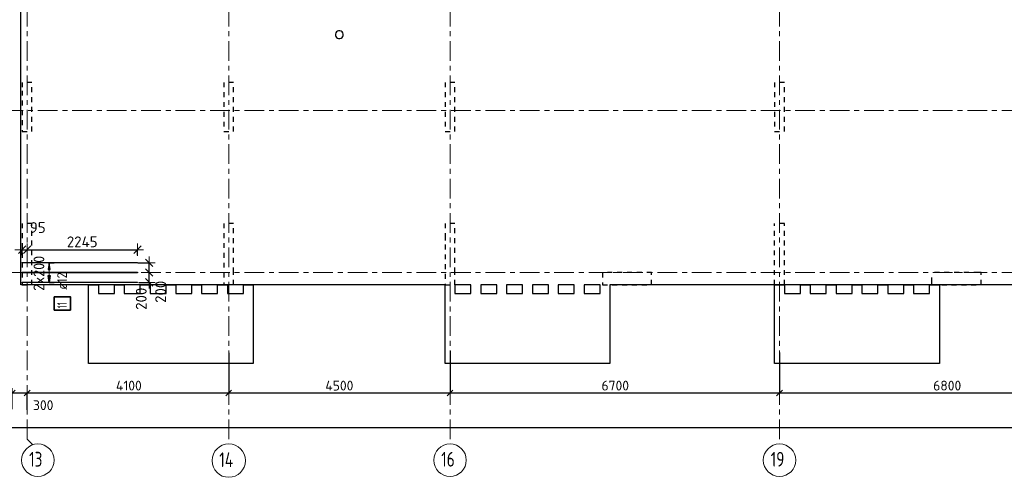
# Model space of a CAD drawing. Header units: metres. Extents: x -38 to 97, y -15 to 21.
# Tile 10 of 229: x 33 to 53, y -4 to 5. Entities that reach past the tile are written whole.
import ezdxf

# ---------------------------------------------------------------- set-up
doc = ezdxf.new("R2010")
doc.units = ezdxf.units.M
doc.header["$PDMODE"] = 65
for name, pattern in [('______11', [0.5, 0.4, -0.05, 0, -0.05]), ('______2', [0.0405, 0.03, -0.0105]), ('______5', [1.1, 0.8, -0.1, 0.1, -0.1])]:
    doc.linetypes.add(name, pattern=pattern)
for name, color, linetype, lineweight in [('XR$2$Осевая линия (1)', 7, '______5', 13), ('XR$2$Размерная линия (1)', 7, 'Continuous', 13), ('XR$5$Перекрытие (1)', 7, 'Continuous', 35), ('XR$5$Размерная линия_ общее', 7, 'Continuous', 13)]:
    doc.layers.add(name, color=color, linetype=linetype, lineweight=lineweight)
doc.layers.add('XR$5$Арм.стержн.Доп. Арм верхн.зоны Х', color=7, linetype='Continuous', lineweight=35, true_color=0x8c8cff)
doc.layers.add('XR$7$Стена_ бетон несущ.', color=7, linetype='Continuous', lineweight=70, true_color=0xb4b496)
doc.styles.add('ISOCPEUR', font='txt')
doc.dimstyles.new('DIMSTYLE_3', dxfattribs={"dimtxt": 0.2, "dimasz": 0.2, "dimexe": 0, "dimexo": 0, "dimgap": 0.1, "dimtad": 2, "dimdec": 0, "dimlfac": 1000, "dimrnd": 5, "dimzin": 12, "dimdsep": 46, "dimtxsty": 'ISOCPEUR', "dimblk1": 'ALL_ML_STRICH', "dimblk2": 'ALL_ML_STRICH', "dimsah": 1, "dimcen": 0, "dimclrd": 7, "dimclre": 256, "dimclrt": 7, "dimadec": 0, "dimazin": 0, "dimtfac": 1, "dimtdec": 0, "dimtix": 1, "dimtmove": 2, "dimatfit": 3, "dimfxl": 0, "dimtzin": 0, "dimlwd": 0, "dimlwe": -3, "dimarcsym": 0})
doc.dimstyles.new('DIMSTYLE_4', dxfattribs={"dimtxt": 0.2, "dimasz": 0.2, "dimexe": 0, "dimexo": 0, "dimgap": 0.1, "dimtad": 0, "dimdec": 0, "dimlfac": 1000, "dimrnd": 5, "dimzin": 12, "dimdsep": 46, "dimtxsty": 'ISOCPEUR', "dimblk1": 'ALL_ML_STRICH', "dimblk2": 'ALL_ML_STRICH', "dimsah": 1, "dimcen": 0, "dimclrd": 7, "dimclre": 256, "dimclrt": 7, "dimadec": 0, "dimazin": 0, "dimtfac": 1, "dimtdec": 0, "dimtix": 1, "dimtmove": 2, "dimatfit": 3, "dimfxl": 0, "dimtvp": 1.2, "dimtzin": 0, "dimlwd": 0, "dimlwe": -3, "dimarcsym": 0})
doc.dimstyles.new('DIMSTYLE_41', dxfattribs={"dimtxt": 0.22, "dimasz": 0.25, "dimexe": 0, "dimexo": 0, "dimgap": 0.11, "dimtad": 2, "dimdec": 0, "dimlfac": 1000, "dimrnd": 5, "dimzin": 12, "dimdsep": 46, "dimtxsty": 'ISOCPEUR', "dimblk1": 'ALL_ML_STRICH', "dimblk2": 'ALL_ML_STRICH', "dimsah": 1, "dimcen": 0, "dimclrd": 7, "dimclre": 256, "dimclrt": 7, "dimadec": 0, "dimazin": 0, "dimtfac": 1, "dimtdec": 0, "dimtix": 1, "dimtmove": 2, "dimatfit": 3, "dimfxl": 0, "dimtzin": 0, "dimlwd": 0, "dimlwe": -3, "dimarcsym": 0})
doc.dimstyles.new('DIMSTYLE_43', dxfattribs={"dimtxt": 0.22, "dimasz": 0.25, "dimexe": 0, "dimexo": 0, "dimgap": 0.11, "dimtad": 2, "dimdec": 0, "dimlfac": 1000, "dimrnd": 5, "dimzin": 12, "dimdsep": 46, "dimtxsty": 'ISOCPEUR', "dimblk1": 'ALL_ML_STRICH', "dimblk2": 'ALL_ML_STRICH', "dimsah": 1, "dimcen": 0, "dimclrd": 7, "dimclre": 256, "dimclrt": 7, "dimadec": 0, "dimazin": 0, "dimtfac": 1, "dimtdec": 0, "dimtix": 1, "dimtmove": 2, "dimatfit": 3, "dimfxl": 0, "dimtvp": 1.2, "dimtzin": 0, "dimlwd": 0, "dimlwe": -3, "dimarcsym": 0})
doc.dimstyles.new('DIMSTYLE_45', dxfattribs={"dimtxt": 0.22, "dimasz": 0.25, "dimexe": 0, "dimexo": 0, "dimgap": 0.11, "dimtad": 0, "dimdec": 0, "dimlfac": 1000, "dimrnd": 5, "dimzin": 12, "dimdsep": 46, "dimtxsty": 'ISOCPEUR', "dimblk1": 'ALL_ML_STRICH', "dimblk2": 'ALL_ML_STRICH', "dimsah": 1, "dimcen": 0, "dimclrd": 7, "dimclre": 256, "dimclrt": 7, "dimadec": 0, "dimazin": 0, "dimtfac": 1, "dimtdec": 0, "dimtix": 1, "dimtmove": 2, "dimatfit": 3, "dimfxl": 0, "dimtvp": 1.2, "dimtzin": 0, "dimlwd": 0, "dimlwe": -3, "dimarcsym": 0})

# ---------------------------------------------------------------- blocks, each defined once
blk = doc.blocks.new('ALL_ML_STRICH')
at = {"color": 0, "linetype": 'ByBlock', "lineweight": -2}
for p, q in [((-1, 0), (0.5, 0)), ((-0.3, -0.3), (0.3, 0.3)), ((0, -0.5), (0, 0.5))]:
    blk.add_line(p, q, dxfattribs=at)
blk = doc.blocks.new('*D12')
at = {"layer": 'DEFPOINTS', "color": 7, "linetype": 'Continuous', "lineweight": 13, "transparency": 33554687}
for p in [(0.5, -3.103), (0.5, -3.156), (61.6, -3.14)]:
    blk.add_point(p, dxfattribs=at)
at = {"layer": 'XR$2$Размерная линия (1)', "color": 9, "linetype": 'Continuous', "lineweight": -2, "true_color": 0xc7c7c7, "transparency": 33554687}
for p, q in [((0.5, -3.123), (0.5, -3.156)), ((61.6, -3.156), (61.6, -3.156))]:
    blk.add_line(p, q, dxfattribs=at)
at = {"layer": 'XR$2$Размерная линия (1)', "color": 7, "linetype": 'Continuous', "lineweight": -2, "transparency": 33554687}
blk.add_line((0.5, -3.156), (61.6, -3.156), dxfattribs=at)
at = {"layer": 'XR$2$Размерная линия (1)', "color": 7, "linetype": 'Continuous', "lineweight": 13, "transparency": 33554687, "xscale": 0.2, "yscale": 0.2, "zscale": 0.2, "rotation": 180}
blk.add_blockref('ALL_ML_STRICH', (0.5, -3.156), dxfattribs=at)
at = {"layer": 'XR$2$Размерная линия (1)', "color": 7, "linetype": 'Continuous', "lineweight": 13, "transparency": 33554687, "xscale": 0.2, "yscale": 0.2, "zscale": 0.2}
blk.add_blockref('ALL_ML_STRICH', (61.6, -3.156), dxfattribs=at)
at = {"layer": 'XR$2$Размерная линия (1)', "color": 7, "linetype": 'Continuous', "lineweight": 13, "transparency": 33554687, "insert": (31.1, -3.006), "char_height": 0.2, "width": 1, "attachment_point": 5, "style": 'ISOCPEUR'}
blk.add_mtext('\\A1;{61100}', dxfattribs=at)
blk = doc.blocks.new('*D20')
at = {"layer": 'DEFPOINTS', "color": 7, "linetype": 'Continuous', "lineweight": 13, "transparency": 33554687}
for p in [(32.55, -2.452), (32.55, -2.802), (32.85, -2.818)]:
    blk.add_point(p, dxfattribs=at)
at = {"layer": 'XR$2$Размерная линия (1)', "color": 9, "linetype": 'Continuous', "lineweight": -2, "true_color": 0xc7c7c7, "transparency": 33554687}
for p, q in [((32.55, -2.782), (32.55, -2.452)), ((32.85, -2.798), (32.85, -2.452))]:
    blk.add_line(p, q, dxfattribs=at)
at = {"layer": 'XR$2$Размерная линия (1)', "color": 7, "linetype": 'Continuous', "lineweight": -2, "transparency": 33554687}
blk.add_line((32.55, -2.452), (32.85, -2.452), dxfattribs=at)
at = {"layer": 'XR$2$Размерная линия (1)', "color": 7, "linetype": 'Continuous', "lineweight": 13, "transparency": 33554687, "xscale": 0.2, "yscale": 0.2, "zscale": 0.2, "rotation": 180}
blk.add_blockref('ALL_ML_STRICH', (32.55, -2.452), dxfattribs=at)
at = {"layer": 'XR$2$Размерная линия (1)', "color": 7, "linetype": 'Continuous', "lineweight": 13, "transparency": 33554687, "xscale": 0.2, "yscale": 0.2, "zscale": 0.2}
blk.add_blockref('ALL_ML_STRICH', (32.85, -2.452), dxfattribs=at)
at = {"layer": 'XR$2$Размерная линия (1)', "color": 7, "linetype": 'Continuous', "lineweight": 13, "transparency": 33554687, "insert": (33.178, -2.7), "char_height": 0.2, "width": 0.6, "attachment_point": 5, "style": 'ISOCPEUR'}
blk.add_mtext('\\A1;{300}', dxfattribs=at)
blk = doc.blocks.new('*D21')
at = {"layer": 'DEFPOINTS', "color": 7, "linetype": 'Continuous', "lineweight": 13, "transparency": 33554687}
for p in [(36.95, -1.617), (32.85, -2.452), (32.85, -2.818)]:
    blk.add_point(p, dxfattribs=at)
at = {"layer": 'XR$2$Размерная линия (1)', "color": 9, "linetype": 'Continuous', "lineweight": -2, "true_color": 0xc7c7c7, "transparency": 33554687}
for p, q in [((36.95, -1.637), (36.95, -2.452)), ((32.85, -2.798), (32.85, -2.452))]:
    blk.add_line(p, q, dxfattribs=at)
at = {"layer": 'XR$2$Размерная линия (1)', "color": 7, "linetype": 'Continuous', "lineweight": -2, "transparency": 33554687}
blk.add_line((32.85, -2.452), (36.95, -2.452), dxfattribs=at)
at = {"layer": 'XR$2$Размерная линия (1)', "color": 7, "linetype": 'Continuous', "lineweight": 13, "transparency": 33554687, "xscale": 0.2, "yscale": 0.2, "zscale": 0.2, "rotation": 180}
blk.add_blockref('ALL_ML_STRICH', (32.85, -2.452), dxfattribs=at)
at = {"layer": 'XR$2$Размерная линия (1)', "color": 7, "linetype": 'Continuous', "lineweight": 13, "transparency": 33554687, "xscale": 0.2, "yscale": 0.2, "zscale": 0.2}
blk.add_blockref('ALL_ML_STRICH', (36.95, -2.452), dxfattribs=at)
at = {"layer": 'XR$2$Размерная линия (1)', "color": 7, "linetype": 'Continuous', "lineweight": 13, "transparency": 33554687, "insert": (34.92, -2.302), "char_height": 0.2, "width": 0.8, "attachment_point": 5, "style": 'ISOCPEUR'}
blk.add_mtext('\\A1;{4100}', dxfattribs=at)
blk = doc.blocks.new('*D22')
at = {"layer": 'DEFPOINTS', "color": 7, "linetype": 'Continuous', "lineweight": 13, "transparency": 33554687}
for p in [(41.45, -1.575), (36.95, -1.617), (36.95, -2.452)]:
    blk.add_point(p, dxfattribs=at)
at = {"layer": 'XR$2$Размерная линия (1)', "color": 9, "linetype": 'Continuous', "lineweight": -2, "true_color": 0xc7c7c7, "transparency": 33554687}
for p, q in [((41.45, -1.595), (41.45, -2.452)), ((36.95, -1.637), (36.95, -2.452))]:
    blk.add_line(p, q, dxfattribs=at)
at = {"layer": 'XR$2$Размерная линия (1)', "color": 7, "linetype": 'Continuous', "lineweight": -2, "transparency": 33554687}
blk.add_line((36.95, -2.452), (41.45, -2.452), dxfattribs=at)
at = {"layer": 'XR$2$Размерная линия (1)', "color": 7, "linetype": 'Continuous', "lineweight": 13, "transparency": 33554687, "xscale": 0.2, "yscale": 0.2, "zscale": 0.2, "rotation": 180}
blk.add_blockref('ALL_ML_STRICH', (36.95, -2.452), dxfattribs=at)
at = {"layer": 'XR$2$Размерная линия (1)', "color": 7, "linetype": 'Continuous', "lineweight": 13, "transparency": 33554687, "xscale": 0.2, "yscale": 0.2, "zscale": 0.2}
blk.add_blockref('ALL_ML_STRICH', (41.45, -2.452), dxfattribs=at)
at = {"layer": 'XR$2$Размерная линия (1)', "color": 7, "linetype": 'Continuous', "lineweight": 13, "transparency": 33554687, "insert": (39.2, -2.302), "char_height": 0.2, "width": 0.8, "attachment_point": 5, "style": 'ISOCPEUR'}
blk.add_mtext('\\A1;{4500}', dxfattribs=at)
blk = doc.blocks.new('*D23')
at = {"layer": 'DEFPOINTS', "color": 7, "linetype": 'Continuous', "lineweight": 13, "transparency": 33554687}
for p in [(41.45, -1.575), (48.15, -1.606), (41.45, -2.452)]:
    blk.add_point(p, dxfattribs=at)
at = {"layer": 'XR$2$Размерная линия (1)', "color": 9, "linetype": 'Continuous', "lineweight": -2, "true_color": 0xc7c7c7, "transparency": 33554687}
for p, q in [((41.45, -1.595), (41.45, -2.452)), ((48.15, -1.626), (48.15, -2.452))]:
    blk.add_line(p, q, dxfattribs=at)
at = {"layer": 'XR$2$Размерная линия (1)', "color": 7, "linetype": 'Continuous', "lineweight": -2, "transparency": 33554687}
blk.add_line((41.45, -2.452), (48.15, -2.452), dxfattribs=at)
at = {"layer": 'XR$2$Размерная линия (1)', "color": 7, "linetype": 'Continuous', "lineweight": 13, "transparency": 33554687, "xscale": 0.2, "yscale": 0.2, "zscale": 0.2, "rotation": 180}
blk.add_blockref('ALL_ML_STRICH', (41.45, -2.452), dxfattribs=at)
at = {"layer": 'XR$2$Размерная линия (1)', "color": 7, "linetype": 'Continuous', "lineweight": 13, "transparency": 33554687, "xscale": 0.2, "yscale": 0.2, "zscale": 0.2}
blk.add_blockref('ALL_ML_STRICH', (48.15, -2.452), dxfattribs=at)
at = {"layer": 'XR$2$Размерная линия (1)', "color": 7, "linetype": 'Continuous', "lineweight": 13, "transparency": 33554687, "insert": (44.81, -2.302), "char_height": 0.2, "width": 0.8, "attachment_point": 5, "style": 'ISOCPEUR'}
blk.add_mtext('\\A1;{6700}', dxfattribs=at)
blk = doc.blocks.new('*D24')
at = {"layer": 'DEFPOINTS', "color": 7, "linetype": 'Continuous', "lineweight": 13, "transparency": 33554687}
for p in [(54.95, -1.403), (48.15, -1.606), (48.15, -2.452)]:
    blk.add_point(p, dxfattribs=at)
at = {"layer": 'XR$2$Размерная линия (1)', "color": 9, "linetype": 'Continuous', "lineweight": -2, "true_color": 0xc7c7c7, "transparency": 33554687}
for p, q in [((54.95, -1.423), (54.95, -2.452)), ((48.15, -1.626), (48.15, -2.452))]:
    blk.add_line(p, q, dxfattribs=at)
at = {"layer": 'XR$2$Размерная линия (1)', "color": 7, "linetype": 'Continuous', "lineweight": -2, "transparency": 33554687}
blk.add_line((48.15, -2.452), (54.95, -2.452), dxfattribs=at)
at = {"layer": 'XR$2$Размерная линия (1)', "color": 7, "linetype": 'Continuous', "lineweight": 13, "transparency": 33554687, "xscale": 0.2, "yscale": 0.2, "zscale": 0.2, "rotation": 180}
blk.add_blockref('ALL_ML_STRICH', (48.15, -2.452), dxfattribs=at)
at = {"layer": 'XR$2$Размерная линия (1)', "color": 7, "linetype": 'Continuous', "lineweight": 13, "transparency": 33554687, "xscale": 0.2, "yscale": 0.2, "zscale": 0.2}
blk.add_blockref('ALL_ML_STRICH', (54.95, -2.452), dxfattribs=at)
at = {"layer": 'XR$2$Размерная линия (1)', "color": 7, "linetype": 'Continuous', "lineweight": 13, "transparency": 33554687, "insert": (51.56, -2.302), "char_height": 0.2, "width": 0.8, "attachment_point": 5, "style": 'ISOCPEUR'}
blk.add_mtext('\\A1;{6800}', dxfattribs=at)
blk = doc.blocks.new('*D664')
at = {"layer": 'DEFPOINTS', "color": 7, "linetype": 'Continuous', "lineweight": 13, "transparency": 33554687}
for p in [(35.359, 0), (35.021, -0.2), (35.33, -0.2)]:
    blk.add_point(p, dxfattribs=at)
at = {"layer": 'XR$5$Размерная линия_ общее', "color": 253, "linetype": 'Continuous', "lineweight": -2, "true_color": 0xa0a0a0, "transparency": 33554687}
for p, q in [((35.33, 0), (35.33, 0)), ((35.121, -0.2), (35.33, -0.2))]:
    blk.add_line(p, q, dxfattribs=at)
at = {"layer": 'XR$5$Размерная линия_ общее', "color": 7, "linetype": 'Continuous', "lineweight": -2, "transparency": 33554687}
blk.add_line((35.33, -0.2), (35.33, 0), dxfattribs=at)
at = {"layer": 'XR$5$Размерная линия_ общее', "color": 7, "linetype": 'Continuous', "lineweight": 13, "transparency": 33554687, "xscale": 0.25, "yscale": 0.25, "zscale": 0.25}
for p, rotation in [((35.33, 0), 90), ((35.33, -0.2), 270)]:
    blk.add_blockref('ALL_ML_STRICH', p, dxfattribs=dict(at, rotation=rotation))
at = {"layer": 'XR$5$Размерная линия_ общее', "color": 7, "linetype": 'Continuous', "lineweight": 13, "transparency": 33554687, "insert": (35.171, -0.534), "char_height": 0.22, "width": 0.66, "attachment_point": 5, "rotation": 90, "style": 'ISOCPEUR'}
blk.add_mtext('\\A1;{200}', dxfattribs=at)
blk = doc.blocks.new('*D665')
at = {"layer": 'DEFPOINTS', "color": 7, "linetype": 'Continuous', "lineweight": 13, "transparency": 33554687}
for p in [(35.004, 0.2), (35.33, 0), (35.359, 0)]:
    blk.add_point(p, dxfattribs=at)
at = {"layer": 'XR$5$Размерная линия_ общее', "color": 253, "linetype": 'Continuous', "lineweight": -2, "true_color": 0xa0a0a0, "transparency": 33554687}
for p, q in [((35.104, 0.2), (35.33, 0.2)), ((35.33, 0), (35.33, 0))]:
    blk.add_line(p, q, dxfattribs=at)
at = {"layer": 'XR$5$Размерная линия_ общее', "color": 7, "linetype": 'Continuous', "lineweight": -2, "transparency": 33554687}
blk.add_line((35.33, 0), (35.33, 0.2), dxfattribs=at)
at = {"layer": 'XR$5$Размерная линия_ общее', "color": 7, "linetype": 'Continuous', "lineweight": 13, "transparency": 33554687, "xscale": 0.25, "yscale": 0.25, "zscale": 0.25}
for p, rotation in [((35.33, 0.2), 90), ((35.33, 0), 270)]:
    blk.add_blockref('ALL_ML_STRICH', p, dxfattribs=dict(at, rotation=rotation))
at = {"layer": 'XR$5$Размерная линия_ общее', "color": 7, "linetype": 'Continuous', "lineweight": 13, "transparency": 33554687, "insert": (35.566, -0.393), "char_height": 0.22, "width": 0.66, "attachment_point": 5, "rotation": 90, "style": 'ISOCPEUR'}
blk.add_mtext('\\A1;{200}', dxfattribs=at)
blk = doc.blocks.new('*D666')
at = {"layer": 'DEFPOINTS', "color": 7, "linetype": 'Continuous', "lineweight": 13, "transparency": 33554687}
for p in [(32.753, 0.465), (32.753, 0.251), (32.85, 0.349)]:
    blk.add_point(p, dxfattribs=at)
at = {"layer": 'XR$5$Размерная линия_ общее', "color": 253, "linetype": 'Continuous', "lineweight": -2, "true_color": 0xa0a0a0, "transparency": 33554687}
for p, q in [((32.753, 0.351), (32.753, 0.465)), ((32.85, 0.449), (32.85, 0.465))]:
    blk.add_line(p, q, dxfattribs=at)
at = {"layer": 'XR$5$Размерная линия_ общее', "color": 7, "linetype": 'Continuous', "lineweight": -2, "transparency": 33554687}
blk.add_line((32.753, 0.465), (32.85, 0.465), dxfattribs=at)
at = {"layer": 'XR$5$Размерная линия_ общее', "color": 7, "linetype": 'Continuous', "lineweight": 13, "transparency": 33554687, "xscale": 0.25, "yscale": 0.25, "zscale": 0.25}
blk.add_blockref('ALL_ML_STRICH', (32.85, 0.465), dxfattribs=at)
at = {"layer": 'XR$5$Размерная линия_ общее', "color": 7, "linetype": 'Continuous', "lineweight": 13, "transparency": 33554687, "xscale": 0.25, "yscale": 0.25, "zscale": 0.25, "rotation": 180}
blk.add_blockref('ALL_ML_STRICH', (32.753, 0.465), dxfattribs=at)
at = {"layer": 'XR$5$Размерная линия_ общее', "color": 7, "linetype": 'Continuous', "lineweight": 13, "transparency": 33554687, "insert": (33.067, 0.916), "char_height": 0.22, "width": 0.44, "attachment_point": 5, "style": 'ISOCPEUR'}
blk.add_mtext('\\A1;{95}', dxfattribs=at)
blk = doc.blocks.new('*D667')
at = {"layer": 'DEFPOINTS', "color": 7, "linetype": 'Continuous', "lineweight": 13, "transparency": 33554687}
for p in [(32.85, 0.465), (32.85, 0.349), (35.093, 0.251)]:
    blk.add_point(p, dxfattribs=at)
at = {"layer": 'XR$5$Размерная линия_ общее', "color": 253, "linetype": 'Continuous', "lineweight": -2, "true_color": 0xa0a0a0, "transparency": 33554687}
for p, q in [((32.85, 0.449), (32.85, 0.465)), ((35.093, 0.351), (35.093, 0.465))]:
    blk.add_line(p, q, dxfattribs=at)
at = {"layer": 'XR$5$Размерная линия_ общее', "color": 7, "linetype": 'Continuous', "lineweight": -2, "transparency": 33554687}
blk.add_line((32.85, 0.465), (35.093, 0.465), dxfattribs=at)
at = {"layer": 'XR$5$Размерная линия_ общее', "color": 7, "linetype": 'Continuous', "lineweight": 13, "transparency": 33554687, "xscale": 0.25, "yscale": 0.25, "zscale": 0.25, "rotation": 180}
blk.add_blockref('ALL_ML_STRICH', (32.85, 0.465), dxfattribs=at)
at = {"layer": 'XR$5$Размерная линия_ общее', "color": 7, "linetype": 'Continuous', "lineweight": 13, "transparency": 33554687, "xscale": 0.25, "yscale": 0.25, "zscale": 0.25}
blk.add_blockref('ALL_ML_STRICH', (35.093, 0.465), dxfattribs=at)
at = {"layer": 'XR$5$Размерная линия_ общее', "color": 7, "linetype": 'Continuous', "lineweight": 13, "transparency": 33554687, "insert": (33.971, 0.625), "char_height": 0.22, "width": 0.88, "attachment_point": 5, "style": 'ISOCPEUR'}
blk.add_mtext('\\A1;{2245}', dxfattribs=at)

msp = doc.modelspace()

# ---------------------------------------------------------------- linework, layer by layer
at = {"layer": 'XR$2$Осевая линия (1)', "color": 253, "linetype": '______11', "lineweight": 13, "true_color": 0xa0a0a0, "transparency": 33554687}
for p, q in [((32.85, -3.39), (32.85, 19.78)), ((36.95, -3.39), (36.95, 8.76)), ((41.45, -3.39), (41.45, 8.13)), ((48.15, -3.39), (48.15, 8.13)), ((-2.63, 3.3), (62.6, 3.3)), ((-2.63, 0), (62.6, 0)), ((32.85, -3.39), (32.9702, -3.5102))]:
    msp.add_line(p, q, dxfattribs=at)
at = {"layer": 'XR$2$Осевая линия (1)', "color": 7, "linetype": 'Continuous', "lineweight": 13, "transparency": 33554687}
for centre, radius in [((33.0704, -3.8199), 0.3304), ((36.9521, -3.8291), 0.3396), ((41.4504, -3.8199), 0.3304), ((48.1504, -3.8199), 0.3304)]:
    msp.add_circle(centre, radius, dxfattribs=at)
at = {"layer": 'XR$5$Арм.стержн.Доп. Арм верхн.зоны Х', "color": 253, "linetype": 'Continuous', "lineweight": -3, "true_color": 0xa0a0a0, "transparency": 33554687}
for p, q in [((33.3003, 0.2002), (33.2003, 0.2002)), ((33.3003, 0.2002), (33.4003, 0.2002)), ((33.3003, -0.1998), (33.2003, -0.1998)), ((33.3003, -0.1998), (33.4003, -0.1998))]:
    msp.add_line(p, q, dxfattribs=at)
at = {"layer": 'XR$5$Арм.стержн.Доп. Арм верхн.зоны Х', "color": 7, "linetype": 'Continuous', "lineweight": 25, "transparency": 33554687}
for p, q in [((33.3003, 0.2002), (33.2803, 0.0602)), ((33.3203, 0.0602), (33.3003, 0.2002)), ((33.2803, 0.0602), (33.3203, 0.0602)), ((33.3003, -0.1998), (33.2803, -0.0598)), ((33.2803, -0.0598), (33.3203, -0.0598)), ((33.3203, -0.0598), (33.3003, -0.1998))]:
    msp.add_line(p, q, dxfattribs=at)
at = {"layer": 'XR$5$Арм.стержн.Доп. Арм верхн.зоны Х', "color": 7, "linetype": 'Continuous', "lineweight": 13, "transparency": 33554687}
for p, q in [((33.3003, 0.2002), (33.3003, 0.2002)), ((33.3003, -0.1998), (33.3003, 0.2002)), ((33.3003, -0.1998), (33.3003, -0.1998))]:
    msp.add_line(p, q, dxfattribs=at)
at = {"layer": 'XR$5$Арм.стержн.Доп. Арм верхн.зоны Х', "color": 34, "linetype": 'Continuous', "lineweight": 25, "transparency": 33554687}
for points in [[(35.0929, 0.1942), (32.7529, 0.1942), (32.7529, 0.2062), (35.0929, 0.2062), (35.0929, 0.1942)], [(35.0929, -0.0058), (32.7529, -0.0058), (32.7529, 0.0062), (35.0929, 0.0062), (35.0929, -0.0058)], [(35.0929, -0.2058), (32.7529, -0.2058), (32.7529, -0.1938), (35.0929, -0.1938), (35.0929, -0.2058)]]:
    msp.add_lwpolyline(points, dxfattribs=at)
at = {"layer": 'XR$5$Арм.стержн.Доп. Арм верхн.зоны Х', "color": 7, "linetype": 'Continuous', "lineweight": 35, "transparency": 33554687}
msp.add_lwpolyline([(33.7353, -0.7635), (33.7353, -0.4968), (33.402, -0.4968), (33.402, -0.7635), (33.7353, -0.7635)], dxfattribs=at)
at = {"layer": 'XR$5$Перекрытие (1)', "color": 7, "linetype": 'Continuous', "lineweight": 25, "transparency": 33554687}
for p, q in [((32.725, -0.2498), (32.725, 16.4002)), ((39.1262, 4.8766), (39.1184, 4.8526)), ((39.1184, 4.8526), (39.1184, 4.8273)), ((39.1184, 4.8273), (39.1262, 4.8033)), ((39.141, 4.897), (39.1262, 4.8766)), ((39.1614, 4.9118), (39.141, 4.897)), ((39.1854, 4.9196), (39.1614, 4.9118)), ((39.2106, 4.9196), (39.1854, 4.9196)), ((39.2346, 4.9118), (39.2106, 4.9196)), ((39.2551, 4.897), (39.2346, 4.9118)), ((39.2699, 4.8766), (39.2551, 4.897)), ((39.2777, 4.8526), (39.2699, 4.8766)), ((39.2699, 4.8033), (39.2777, 4.8273)), ((39.2777, 4.8273), (39.2777, 4.8526)), ((39.1262, 4.8033), (39.141, 4.7829)), ((39.141, 4.7829), (39.1614, 4.7681)), ((39.1614, 4.7681), (39.1854, 4.7603)), ((39.1854, 4.7603), (39.2106, 4.7603)), ((39.2106, 4.7603), (39.2346, 4.7681)), ((39.2346, 4.7681), (39.2551, 4.7829)), ((39.2551, 4.7829), (39.2699, 4.8033)), ((41.35, -0.2498), (32.725, -0.2498)), ((34.1, -0.5099), (34.1, -0.2499)), ((34.1, -0.2499), (34.3, -0.2499)), ((34.3, -0.2499), (34.3, -0.4298)), ((34.625, -0.4298), (34.625, -0.2499)), ((34.625, -0.2499), (34.825, -0.2499)), ((34.825, -0.2499), (34.825, -0.4298)), ((35.15, -0.4298), (35.15, -0.2499)), ((35.15, -0.2499), (35.35, -0.2499)), ((35.35, -0.2499), (35.35, -0.4298)), ((35.675, -0.4298), (35.675, -0.2499)), ((35.675, -0.2499), (35.875, -0.2499)), ((35.875, -0.2499), (35.875, -0.4298)), ((36.2, -0.4298), (36.2, -0.2499)), ((36.2, -0.2499), (36.4, -0.2499)), ((36.4, -0.2499), (36.4, -0.4298)), ((36.725, -0.4298), (36.725, -0.2499)), ((36.725, -0.2499), (36.925, -0.2499)), ((36.925, -0.2499), (36.925, -0.4298)), ((37.25, -0.4298), (37.25, -0.2499)), ((37.25, -0.2499), (37.45, -0.2499)), ((37.45, -0.2499), (37.45, -0.5099)), ((41.35, -0.4298), (41.35, -0.2498)), ((41.55, -0.2498), (41.55, -0.4298)), ((41.875, -0.2498), (41.55, -0.2498)), ((41.875, -0.4298), (41.875, -0.2498)), ((42.4, -0.2498), (42.075, -0.2498)), ((42.075, -0.2498), (42.075, -0.4298)), ((42.4, -0.4298), (42.4, -0.2498)), ((42.6, -0.2498), (42.6, -0.4298)), ((42.925, -0.2498), (42.6, -0.2498)), ((42.925, -0.4298), (42.925, -0.2498)), ((43.45, -0.2498), (43.125, -0.2498)), ((43.125, -0.2498), (43.125, -0.4298)), ((43.45, -0.4298), (43.45, -0.2498)), ((43.975, -0.2498), (43.65, -0.2498)), ((43.65, -0.2498), (43.65, -0.4298)), ((43.975, -0.4298), (43.975, -0.2498)), ((44.175, -0.2498), (44.175, -0.4298)), ((44.5, -0.2498), (44.175, -0.2498)), ((44.5, -0.4298), (44.5, -0.2498)), ((61.85, -0.2498), (44.7, -0.2498)), ((44.7, -0.2498), (44.7, -0.4298)), ((48.05, -0.5099), (48.05, -0.2499)), ((48.05, -0.2499), (48.25, -0.2499)), ((48.25, -0.2499), (48.25, -0.4298)), ((48.575, -0.4298), (48.575, -0.2499)), ((48.575, -0.2499), (48.775, -0.2499)), ((48.775, -0.2499), (48.775, -0.4298)), ((49.1, -0.4298), (49.1, -0.2499)), ((49.1, -0.2499), (49.3, -0.2499)), ((49.3, -0.2499), (49.3, -0.4298)), ((49.625, -0.4298), (49.625, -0.2499)), ((49.625, -0.2499), (49.825, -0.2499)), ((49.825, -0.2499), (49.825, -0.4298)), ((50.15, -0.4298), (50.15, -0.2499)), ((50.15, -0.2499), (50.35, -0.2499)), ((50.35, -0.2499), (50.35, -0.4298)), ((50.675, -0.4298), (50.675, -0.2499)), ((50.675, -0.2499), (50.875, -0.2499)), ((50.875, -0.2499), (50.875, -0.4298)), ((51.2, -0.4298), (51.2, -0.2499)), ((51.2, -0.2499), (51.4, -0.2499)), ((51.4, -0.2499), (51.4, -0.5099)), ((34.1, -1.8498), (34.1, -0.5099)), ((34.3, -0.4298), (34.625, -0.4298)), ((34.825, -0.4298), (35.15, -0.4298)), ((35.35, -0.4298), (35.675, -0.4298)), ((35.875, -0.4298), (36.2, -0.4298)), ((36.4, -0.4298), (36.725, -0.4298)), ((36.925, -0.4298), (37.25, -0.4298)), ((37.45, -0.5099), (37.45, -1.8498)), ((41.35, -1.8498), (41.35, -0.4298)), ((41.55, -0.4298), (41.875, -0.4298)), ((42.075, -0.4298), (42.4, -0.4298)), ((42.6, -0.4298), (42.925, -0.4298)), ((43.125, -0.4298), (43.45, -0.4298)), ((43.65, -0.4298), (43.975, -0.4298)), ((44.175, -0.4298), (44.5, -0.4298)), ((44.7, -0.4298), (44.7, -1.8498)), ((48.05, -1.8498), (48.05, -0.5099)), ((48.25, -0.4298), (48.575, -0.4298)), ((48.775, -0.4298), (49.1, -0.4298)), ((49.3, -0.4298), (49.625, -0.4298)), ((49.825, -0.4298), (50.15, -0.4298)), ((50.35, -0.4298), (50.675, -0.4298)), ((50.875, -0.4298), (51.2, -0.4298)), ((51.4, -0.5099), (51.4, -1.8498)), ((37.45, -1.8498), (34.1, -1.8498)), ((44.7, -1.8498), (41.35, -1.8498)), ((51.4, -1.8498), (48.05, -1.8498))]:
    msp.add_line(p, q, dxfattribs=at)
at = {"layer": 'XR$7$Стена_ бетон несущ.', "color": 253, "linetype": '______2', "lineweight": -3, "true_color": 0xa0a0a0, "transparency": 33554687}
for p, q in [((32.95, 3.87), (32.75, 3.87)), ((32.75, 3.87), (32.75, 3.7)), ((32.95, 2.87), (32.95, 3.87)), ((37.05, 3.87), (36.85, 3.87)), ((36.85, 3.87), (36.85, 2.87)), ((37.05, 2.87), (37.05, 3.87)), ((41.55, 3.87), (41.35, 3.87)), ((41.35, 3.87), (41.35, 2.87)), ((41.55, 2.87), (41.55, 3.87)), ((48.25, 3.87), (48.05, 3.87)), ((48.05, 3.87), (48.05, 2.87)), ((48.25, 2.87), (48.25, 3.87)), ((32.75, 3.7), (32.75, 3.7)), ((32.75, 3.7), (32.75, 2.87)), ((32.75, 2.87), (32.95, 2.87)), ((36.85, 2.87), (37.05, 2.87)), ((41.35, 2.87), (41.55, 2.87)), ((48.05, 2.87), (48.25, 2.87)), ((32.95, 1), (32.75, 1)), ((32.75, 1), (32.75, -0.25)), ((32.95, -0.25), (32.95, 1)), ((37.05, 1), (36.85, 1)), ((36.85, 1), (36.85, 0)), ((37.05, 0), (37.05, 1)), ((41.55, 1), (41.35, 1)), ((41.35, 1), (41.35, 0.75)), ((41.55, 0), (41.55, 1)), ((48.25, 1), (48.05, 1)), ((48.05, -0.25), (48.05, 1)), ((48.25, -0.25), (48.25, 1)), ((41.35, 0.75), (41.35, 0.57)), ((41.35, 0.57), (41.35, -0.25)), ((36.85, 0), (36.85, -0.25)), ((37.05, -0.25), (37.05, 0)), ((41.55, -0.25), (41.55, 0)), ((45.55, 0), (44.55, 0)), ((44.55, 0), (44.55, -0.25)), ((45.55, -0.25), (45.55, 0)), ((51.2497, -0.2), (51.2497, 0)), ((52.1998, 0), (51.2497, 0)), ((52.25, 0), (52.1998, 0)), ((52.25, -0.25), (52.25, 0)), ((51.2497, -0.25), (51.2497, -0.2)), ((32.75, -0.25), (32.95, -0.25)), ((36.85, -0.25), (37.05, -0.25)), ((41.35, -0.25), (41.55, -0.25)), ((44.55, -0.25), (45.55, -0.25)), ((48.25, -0.25), (48.05, -0.25)), ((51.2497, -0.25), (52.25, -0.25))]:
    msp.add_line(p, q, dxfattribs=at)

# ---------------------------------------------------------------- texts
at = {"layer": 'XR$2$Осевая линия (1)', "color": 7, "linetype": 'Continuous', "lineweight": 13, "transparency": 33554687, "char_height": 0.3, "attachment_point": 7, "style": 'ISOCPEUR'}
for s, insert, width in [('\\W0.75;13', (32.8904, -3.9504), 0.472281), ('\\W0.76;14', (36.7571, -3.9596), 0.504562), ('\\W0.75;16', (41.2704, -3.9504), 0.472281), ('\\W0.75;19', (47.9704, -3.9504), 0.472281)]:
    msp.add_mtext(s, dxfattribs=dict(at, insert=insert, width=width))
at = {"layer": 'XR$5$Арм.стержн.Доп. Арм верхн.зоны Х', "color": 7, "linetype": 'Continuous', "lineweight": 13, "transparency": 33554687, "insert": (33.2003, -0.3738), "char_height": 0.22, "width": 0.873359, "attachment_point": 7, "rotation": 90, "style": 'ISOCPEUR'}
msp.add_mtext('\\W0.95;2x200', dxfattribs=at)
at = {"layer": 'XR$5$Арм.стержн.Доп. Арм верхн.зоны Х', "color": 7, "linetype": 'Continuous', "lineweight": 25, "transparency": 33554687, "char_height": 0.2, "attachment_point": 7, "rotation": 90, "style": 'ISOCPEUR'}
for s, insert, width in [('\\W0.89; ø12 ', (33.662, -0.4635), 0.749105), ('\\W0.62;11', (33.662, -0.7301), 0.2625)]:
    msp.add_mtext(s, dxfattribs=dict(at, insert=insert, width=width))

# ---------------------------------------------------------------- dimensions: what is measured, and where the dimension line sits
at = {"layer": 'XR$2$Размерная линия (1)', "color": 7, "linetype": 'Continuous', "lineweight": 13, "transparency": 33554687}
for base, p1, p2, dimstyle, picture, middle in [((41.45, -2.452), (36.95, -1.6372), (41.45, -1.5948), 'DIMSTYLE_3', '*D22', (39.2, -2.302)), ((48.15, -2.452), (41.45, -1.5948), (48.15, -1.6259), 'DIMSTYLE_3', '*D23', (44.81, -2.302)), ((54.95, -2.452), (48.15, -1.6259), (54.95, -1.4227), 'DIMSTYLE_3', '*D24', (51.56, -2.302)), ((36.95, -2.452), (32.85, -2.7982), (36.95, -1.6372), 'DIMSTYLE_3', '*D21', (34.92, -2.302)), ((32.85, -2.452), (32.55, -2.7816), (32.85, -2.7982), 'DIMSTYLE_4', '*D20', (33.1784, -2.6996)), ((61.6, -3.1563), (0.5, -3.1233), (61.6, -3.1563), 'DIMSTYLE_3', '*D12', (31.1, -3.0063))]:
    dim = msp.add_linear_dim(base=base, p1=p1, p2=p2, dimstyle=dimstyle, override={"dimpost": '<>', "dimclrd": 7, "dimclre": 9, "dimclrt": 7, "dimlwd": 0, "dimlwe": 65533}, dxfattribs=at)
    dim.commit()
    dim.dimension.update_dxf_attribs({"geometry": picture, "text_midpoint": middle, "dimtype": 160})
at = {"layer": 'XR$5$Размерная линия_ общее', "color": 7, "linetype": 'Continuous', "lineweight": 13, "transparency": 33554687}
for base, p1, p2, dimstyle, picture, middle in [((32.85, 0.4653), (32.7529, 0.3512), (32.85, 0.4488), 'DIMSTYLE_43', '*D666', (33.0673, 0.9155)), ((35.0929, 0.4653), (32.85, 0.4488), (35.0929, 0.3512), 'DIMSTYLE_41', '*D667', (33.9714, 0.6253))]:
    dim = msp.add_linear_dim(base=base, p1=p1, p2=p2, dimstyle=dimstyle, override={"dimpost": '<>', "dimclrd": 7, "dimclre": 253, "dimclrt": 7, "dimlwd": 0, "dimlwe": 65533}, dxfattribs=at)
    dim.commit()
    dim.dimension.update_dxf_attribs({"geometry": picture, "text_midpoint": middle, "dimtype": 160})
for base, p1, p2, dimstyle, picture, middle in [((35.3298, 0.2002), (35.3298, 0), (35.1035, 0.2002), 'DIMSTYLE_45', '*D665', (35.5659, -0.3933)), ((35.3298, 0), (35.121, -0.1998), (35.3298, 0), 'DIMSTYLE_43', '*D664', (35.1707, -0.5338))]:
    dim = msp.add_linear_dim(base=base, p1=p1, p2=p2, angle=90, dimstyle=dimstyle, override={"dimpost": '<>', "dimclrd": 7, "dimclre": 253, "dimclrt": 7, "dimlwd": 0, "dimlwe": 65533}, dxfattribs=at)
    dim.commit()
    dim.dimension.update_dxf_attribs({"geometry": picture, "text_midpoint": middle, "dimtype": 160})

doc.saveas('drawing.dxf')
